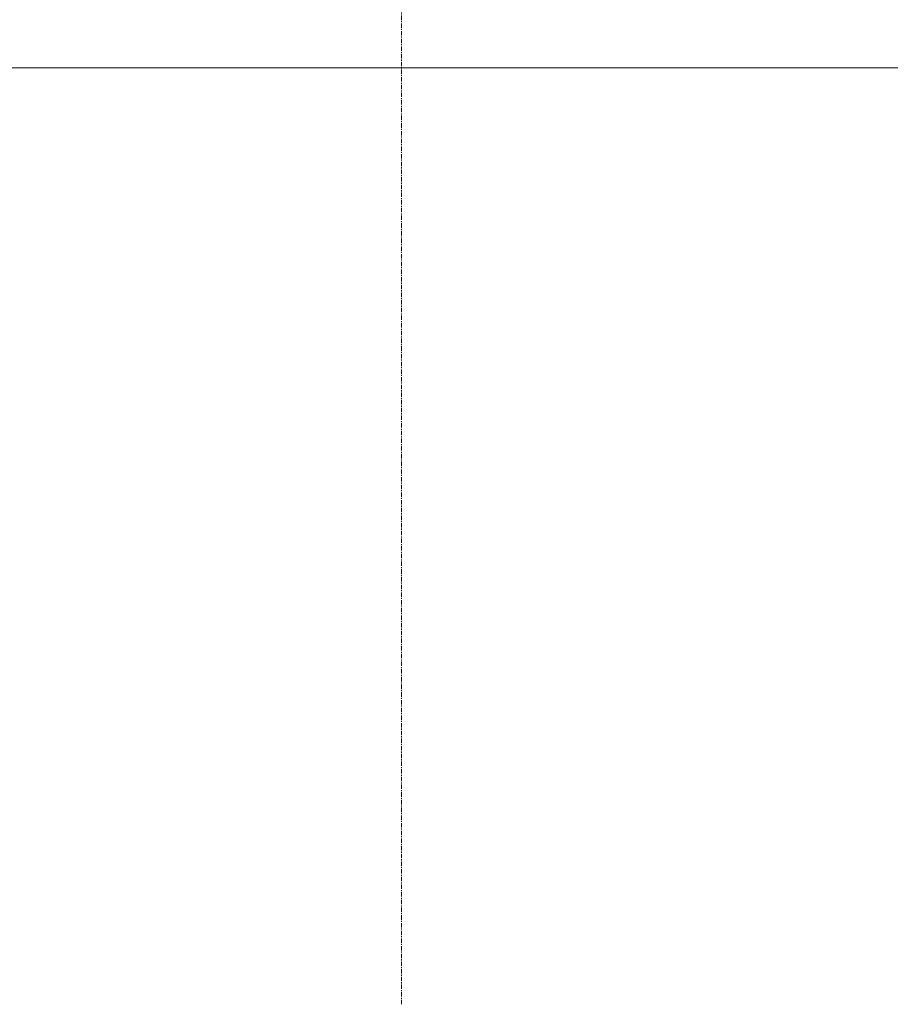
# Model space of a CAD drawing. Header units: millimetres. Extents: x 61846 to 198573, y 13020 to 52988.
# Tile 97 of 240: x 146676 to 149193, y 13020 to 15866. Entities that reach past the tile are written whole.
import ezdxf

# ---------------------------------------------------------------- set-up
doc = ezdxf.new("R2010")
doc.units = ezdxf.units.MM
doc.linetypes.add('Grid Line', pattern=[22.225, 12.7, -3.175, 3.175, -3.175])
doc.layers.add('M-HVAC-DUCT', color=70, linetype='Continuous', lineweight=18)
doc.layers.add('S-GRID', color=1, linetype='Continuous', lineweight=18)

# ---------------------------------------------------------------- blocks, each defined once
blk = doc.blocks.new('Round Duct_NLRS_57_DU_verz staal _zadel Ro-Re __DNL_3865493 - Round Duct_NLRS_57_DU_verz staal _zadel Ro-Re __DNL_3865493-549436-GZ lierenkamer 1')
at = {"layer": 'M-HVAC-DUCT', "color": 7, "lineweight": 9}
blk.add_line((68003.7, 15727), (85603.7, 15727), dxfattribs=at)
blk = doc.blocks.new('TadP_A_INS_INSTALLATIES_rvt-3-GZ lierenkamer 1')
at = {"layer": 'M-HVAC-DUCT', "lineweight": 9}
blk.add_blockref('Round Duct_NLRS_57_DU_verz staal _zadel Ro-Re __DNL_3865493 - Round Duct_NLRS_57_DU_verz staal _zadel Ro-Re __DNL_3865493-549436-GZ lierenkamer 1', (0, 0), dxfattribs=at)

msp = doc.modelspace()

# ---------------------------------------------------------------- linework, layer by layer
at = {"layer": 'S-GRID', "linetype": 'Grid Line'}
msp.add_line((147780, 13020.4), (147780, 29225.3), dxfattribs=at)

# ---------------------------------------------------------------- block references
at = {"color": 210, "lineweight": 5}
msp.add_blockref('TadP_A_INS_INSTALLATIES_rvt-3-GZ lierenkamer 1', (64510, 0), dxfattribs=at)

doc.saveas('drawing.dxf')
